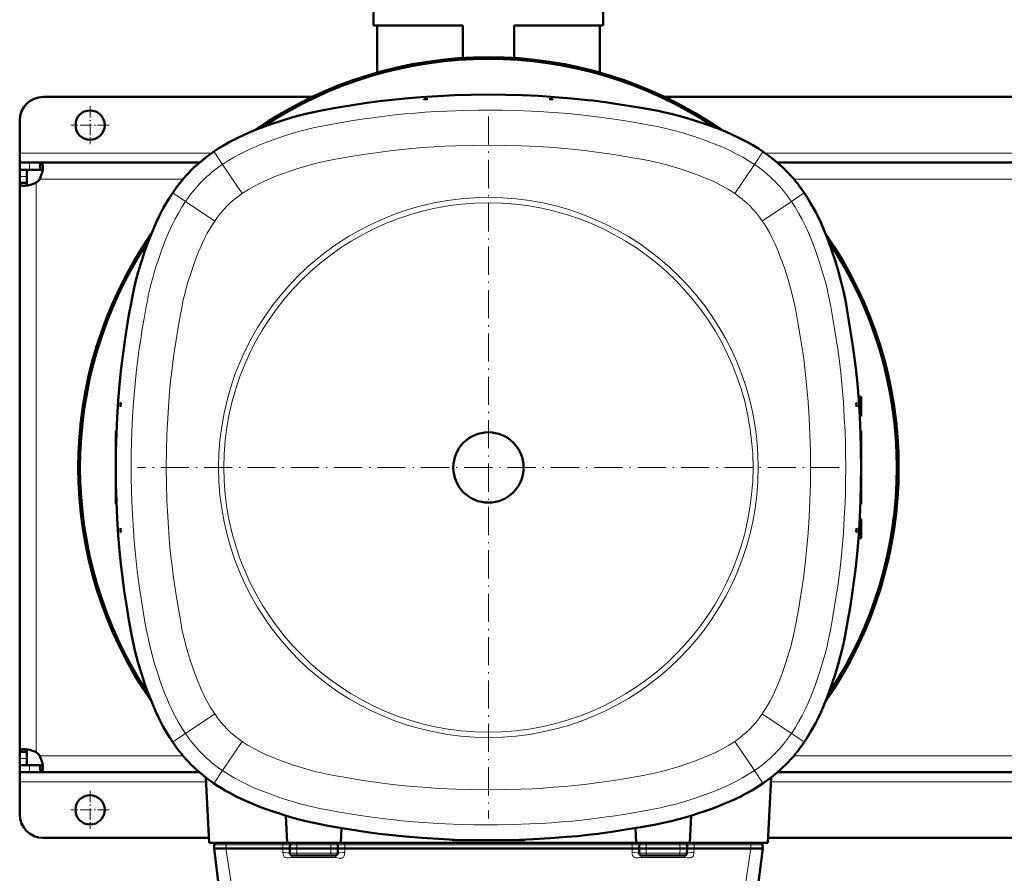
# Model space of a CAD drawing. Extents: x -2073 to 2460, y -1948 to 865.
# Tile 22 of 83: x -553 to -133, y -1624 to -1260. Entities that reach past the tile are written whole.
import ezdxf

# ---------------------------------------------------------------- set-up
doc = ezdxf.new("R2010")
doc.units = 0
doc.linetypes.add('DASHDOT', pattern=[18.5, 12, -3, 0.5, -3])

msp = doc.modelspace()

# ---------------------------------------------------------------- linework, layer by layer
at = {"color": 7, "lineweight": 50}
for p, q in [((-402.43, -1262.39), (-402.43, -1255.89)), ((-304.43, -1262.39), (-304.43, -1255.89)), ((-364.43, -1262.39), (-402.43, -1262.39)), ((-400.93, -1282.47), (-400.93, -1262.39)), ((-364.43, -1276.25), (-364.43, -1262.39)), ((-304.43, -1262.39), (-342.43, -1262.39)), ((-342.43, -1276.25), (-342.43, -1262.39)), ((-305.93, -1282.47), (-305.93, -1262.39)), ((-428.66, -1292.89), (-543.43, -1292.89)), ((71.34, -1292.89), (-278.21, -1292.89)), ((-379.32, -1293.89), (-380.98, -1294.01)), ((-380.98, -1294.01), (-380.97, -1293.89)), ((-380.97, -1293.89), (-379.32, -1293.89)), ((-325.92, -1293.89), (-327.56, -1293.89)), ((-327.56, -1293.89), (-325.91, -1294.01)), ((-325.91, -1294.01), (-325.92, -1293.89)), ((-553.43, -1316.89), (-553.43, -1302.89)), ((-553.43, -1320.89), (-553.43, -1316.89)), ((-553.43, -1320.89), (-553.43, -1323.89)), ((-549.32, -1320.89), (-553.43, -1320.89)), ((-544.76, -1320.89), (-549.32, -1320.89)), ((-544.76, -1320.89), (-544.76, -1323.89)), ((-476.75, -1320.89), (-544.76, -1320.89)), ((23.25, -1320.89), (-230.14, -1320.89)), ((-553.43, -1323.89), (-553.3, -1323.89)), ((-553.43, -1323.89), (-553.43, -1326.76)), ((-549.32, -1323.89), (-553.43, -1323.89)), ((-553.43, -1326.76), (-553.43, -1329.56)), ((-550.43, -1323.89), (-550.43, -1326.76)), ((-550.43, -1326.76), (-550.43, -1329.56)), ((-544.76, -1323.89), (-549.32, -1323.89)), ((-553.43, -1329.56), (-550.43, -1329.56)), ((-553.43, -1329.56), (-553.43, -1450.89)), ((-510.33, -1423.36), (-510.44, -1423.36)), ((-510.44, -1425.01), (-510.33, -1423.36)), ((-510.44, -1423.36), (-510.44, -1425.01)), ((-196.56, -1423.36), (-196.44, -1423.36)), ((-196.44, -1425.01), (-196.56, -1423.36)), ((-196.44, -1423.36), (-196.44, -1425.01)), ((-194.44, -1420.77), (-195.6, -1420.73)), ((-194.44, -1420.77), (-195.6, -1420.73)), ((-194.44, -1420.77), (-195.6, -1420.73)), ((-194.44, -1420.77), (-195.6, -1420.73)), ((-194.44, -1424.89), (-194.44, -1420.77)), ((-194.44, -1429.02), (-194.44, -1424.89)), ((-194.44, -1429.02), (-195.04, -1429.04)), ((-512.44, -1435.39), (-512.15, -1435.37)), ((-512.44, -1450.49), (-512.44, -1435.39)), ((-194.44, -1435.39), (-194.74, -1435.37)), ((-194.44, -1450.89), (-194.44, -1435.39)), ((-553.43, -1572.22), (-553.43, -1450.89)), ((-512.44, -1466.39), (-512.44, -1451.29)), ((-194.44, -1466.39), (-194.44, -1450.89)), ((-512.44, -1466.39), (-512.15, -1466.41)), ((-194.44, -1466.39), (-194.74, -1466.41)), ((-194.44, -1472.77), (-195.04, -1472.74)), ((-194.44, -1472.77), (-195.04, -1472.74)), ((-194.44, -1472.77), (-195.04, -1472.74)), ((-194.44, -1472.77), (-195.04, -1472.74)), ((-194.44, -1476.89), (-194.44, -1472.77)), ((-510.44, -1478.42), (-510.44, -1476.77)), ((-510.44, -1476.77), (-510.33, -1478.42)), ((-510.33, -1478.42), (-510.44, -1478.42)), ((-196.44, -1476.77), (-196.56, -1478.42)), ((-196.56, -1478.42), (-196.44, -1478.42)), ((-196.44, -1478.42), (-196.44, -1476.77)), ((-194.44, -1481.02), (-194.44, -1476.89)), ((-194.44, -1481.02), (-195.6, -1481.06)), ((-553.43, -1572.22), (-550.43, -1572.22)), ((-553.43, -1575.03), (-553.43, -1572.22)), ((-553.43, -1577.89), (-553.43, -1575.03)), ((-550.43, -1575.03), (-550.43, -1572.22)), ((-550.43, -1577.89), (-550.43, -1575.03)), ((-553.43, -1577.89), (-550.43, -1577.89)), ((-549.32, -1577.89), (-553.43, -1577.89)), ((-553.43, -1580.89), (-553.43, -1577.89)), ((-544.76, -1577.89), (-549.32, -1577.89)), ((-544.76, -1580.89), (-544.76, -1577.89)), ((-553.43, -1580.89), (-553.43, -1584.89)), ((-549.32, -1580.89), (-553.43, -1580.89)), ((-544.76, -1580.89), (-549.32, -1580.89)), ((-476.75, -1580.89), (-544.76, -1580.89)), ((-474.08, -1583.07), (-472.62, -1610.89)), ((-232.81, -1583.07), (-234.27, -1610.89)), ((23.25, -1580.89), (-230.14, -1580.89)), ((-553.43, -1584.89), (-553.43, -1598.89)), ((-439.93, -1599.36), (-439.32, -1610.89)), ((-266.96, -1599.36), (-267.56, -1610.89)), ((-416.15, -1604.66), (-416.48, -1610.89)), ((-290.73, -1604.66), (-290.4, -1610.89)), ((-472.73, -1608.89), (-543.43, -1608.89)), ((27.27, -1608.89), (-234.16, -1608.89)), ((-439.32, -1610.89), (-472.62, -1610.89)), ((-470.4, -1611.86), (-470.44, -1613.39)), ((-416.48, -1610.89), (-439.32, -1610.89)), ((-438.19, -1613.39), (-438.15, -1611.86)), ((-417.69, -1613.39), (-417.73, -1611.86)), ((-290.4, -1610.89), (-416.48, -1610.89)), ((-368.94, -1609.89), (-368.96, -1609.59)), ((-368.94, -1609.89), (-354.07, -1609.89)), ((-352.81, -1609.89), (-337.94, -1609.89)), ((-337.94, -1609.89), (-337.93, -1609.59)), ((-267.56, -1610.89), (-290.4, -1610.89)), ((-289.15, -1611.86), (-289.19, -1613.39)), ((-268.73, -1611.86), (-268.69, -1613.39)), ((-234.27, -1610.89), (-267.56, -1610.89)), ((-236.48, -1611.86), (-236.44, -1613.39)), ((-470.44, -1613.39), (-465.46, -1613.39)), ((-466.96, -1641.78), (-470.44, -1613.39)), ((-465.46, -1613.39), (-465.44, -1613.39)), ((-465.44, -1613.39), (-441.19, -1613.39)), ((-441.19, -1613.39), (-441.18, -1613.39)), ((-439.32, -1613.39), (-441.18, -1613.39)), ((-439.32, -1613.39), (-438.19, -1613.39)), ((-438.19, -1613.39), (-438.14, -1615.42)), ((-435.19, -1613.39), (-438.19, -1613.39)), ((-435.14, -1616.39), (-437.14, -1616.39)), ((-420.69, -1613.39), (-435.19, -1613.39)), ((-420.75, -1616.39), (-435.14, -1616.39)), ((-418.75, -1616.39), (-420.75, -1616.39)), ((-417.69, -1613.39), (-420.69, -1613.39)), ((-417.69, -1613.39), (-417.75, -1615.42)), ((-416.57, -1613.39), (-417.69, -1613.39)), ((-414.7, -1613.39), (-416.57, -1613.39)), ((-414.7, -1613.39), (-414.69, -1613.39)), ((-414.69, -1613.39), (-292.19, -1613.39)), ((-292.19, -1613.39), (-292.18, -1613.39)), ((-290.32, -1613.39), (-292.18, -1613.39)), ((-290.32, -1613.39), (-289.19, -1613.39)), ((-289.19, -1613.39), (-286.19, -1613.39)), ((-289.14, -1615.42), (-289.19, -1613.39)), ((-288.14, -1616.39), (-286.14, -1616.39)), ((-271.69, -1613.39), (-286.19, -1613.39)), ((-271.75, -1616.39), (-286.14, -1616.39)), ((-271.75, -1616.39), (-269.75, -1616.39)), ((-271.69, -1613.39), (-268.69, -1613.39)), ((-268.75, -1615.42), (-268.69, -1613.39)), ((-267.57, -1613.39), (-268.69, -1613.39)), ((-265.7, -1613.39), (-267.57, -1613.39)), ((-265.7, -1613.39), (-265.69, -1613.39)), ((-265.69, -1613.39), (-241.44, -1613.39)), ((-241.44, -1613.39), (-241.43, -1613.39)), ((-241.43, -1613.39), (-236.44, -1613.39)), ((-239.93, -1641.78), (-236.44, -1613.39))]:
    msp.add_line(p, q, dxfattribs=at)
at = {"color": 7, "linetype": 'DASHDOT', "lineweight": 18, "ltscale": 0.40625}
for p, q in [((-523.43, -1296.77), (-523.43, -1313.02)), ((-515.31, -1304.89), (-531.56, -1304.89)), ((-523.43, -1588.77), (-523.43, -1605.02)), ((-515.31, -1596.89), (-531.56, -1596.89))]:
    msp.add_line(p, q, dxfattribs=at)
at = {"color": 7, "linetype": 'DASHDOT', "lineweight": 18}
for p, q in [((-353.44, -1301.21), (-353.44, -1600.57)), ((-203.77, -1450.89), (-503.12, -1450.89))]:
    msp.add_line(p, q, dxfattribs=at)
at = {"color": 7, "lineweight": 18}
for p, q in [((-471.6, -1316.89), (-553.43, -1316.89)), ((-470.55, -1316.17), (-470.51, -1316.24)), ((-466.89, -1321.64), (-470.51, -1316.24)), ((-240, -1321.64), (-236.38, -1316.24)), ((-236.33, -1316.17), (-236.38, -1316.24)), ((28.4, -1316.89), (-235.28, -1316.89)), ((-549.32, -1320.89), (-549.32, -1323.89)), ((-466.89, -1321.64), (-458.54, -1334.08)), ((-240, -1321.64), (-248.34, -1334.08)), ((-553.43, -1326.76), (-550.43, -1326.76)), ((-546.43, -1329.43), (-546.43, -1450.89)), ((-483.7, -1327.89), (-544.9, -1327.89)), ((16.3, -1327.89), (-223.18, -1327.89)), ((-488.16, -1333.78), (-488.09, -1333.83)), ((-482.69, -1337.45), (-488.09, -1333.83)), ((-224.19, -1337.45), (-218.79, -1333.83)), ((-218.72, -1333.78), (-218.79, -1333.83)), ((-482.69, -1337.45), (-470.25, -1345.79)), ((-236.63, -1345.79), (-224.19, -1337.45)), ((-546.43, -1572.36), (-546.43, -1450.89)), ((-482.69, -1564.33), (-470.25, -1555.99)), ((-224.19, -1564.33), (-236.63, -1555.99)), ((-482.69, -1564.33), (-488.09, -1567.95)), ((-224.19, -1564.33), (-218.79, -1567.95)), ((-488.16, -1568), (-488.09, -1567.95)), ((-466.89, -1580.14), (-458.54, -1567.7)), ((-240, -1580.14), (-248.34, -1567.7)), ((-218.72, -1568), (-218.79, -1567.95)), ((-553.43, -1575.03), (-550.43, -1575.03)), ((-483.7, -1573.89), (-544.9, -1573.89)), ((16.3, -1573.89), (-223.18, -1573.89)), ((-549.32, -1580.89), (-549.32, -1577.89)), ((-466.89, -1580.14), (-470.51, -1585.54)), ((-240, -1580.14), (-236.38, -1585.54)), ((-473.98, -1584.89), (-553.43, -1584.89)), ((-470.55, -1585.61), (-470.51, -1585.54)), ((-236.33, -1585.61), (-236.38, -1585.54)), ((26.02, -1584.89), (-232.9, -1584.89)), ((-465.4, -1611.86), (-465.44, -1613.39)), ((-465.4, -1610.89), (-465.4, -1611.86)), ((-465.4, -1611.86), (-441.15, -1611.86)), ((-441.15, -1611.86), (-441.19, -1613.39)), ((-441.15, -1610.89), (-441.15, -1611.86)), ((-435.19, -1613.39), (-435.15, -1611.86)), ((-435.15, -1610.89), (-435.15, -1611.86)), ((-420.73, -1611.86), (-435.15, -1611.86)), ((-420.73, -1611.86), (-420.73, -1610.89)), ((-420.73, -1611.86), (-420.69, -1613.39)), ((-414.73, -1610.89), (-414.73, -1611.86)), ((-414.73, -1611.86), (-292.15, -1611.86)), ((-414.73, -1611.86), (-414.69, -1613.39)), ((-292.15, -1611.86), (-292.19, -1613.39)), ((-292.15, -1610.89), (-292.15, -1611.86)), ((-286.15, -1611.86), (-286.19, -1613.39)), ((-286.15, -1611.86), (-286.15, -1610.89)), ((-271.73, -1611.86), (-286.15, -1611.86)), ((-271.73, -1610.89), (-271.73, -1611.86)), ((-271.73, -1611.86), (-271.69, -1613.39)), ((-265.73, -1610.89), (-265.73, -1611.86)), ((-265.73, -1611.86), (-241.48, -1611.86)), ((-265.73, -1611.86), (-265.69, -1613.39)), ((-241.48, -1610.89), (-241.48, -1611.86)), ((-241.48, -1611.86), (-241.44, -1613.39)), ((-460.68, -1643.64), (-465.46, -1613.39)), ((-441.18, -1613.39), (-441.14, -1615.13)), ((-437.14, -1616.39), (-437.14, -1617.27)), ((-437.14, -1617.27), (-435.54, -1617.27)), ((-435.54, -1617.27), (-420.35, -1617.27)), ((-435.19, -1613.39), (-435.14, -1615.42)), ((-420.75, -1615.42), (-435.14, -1615.42)), ((-435.14, -1616.39), (-435.14, -1615.42)), ((-420.75, -1615.42), (-420.69, -1613.39)), ((-420.75, -1615.42), (-420.75, -1616.39)), ((-420.35, -1617.27), (-420.25, -1617.27)), ((-420.25, -1617.27), (-418.75, -1617.27)), ((-418.75, -1616.39), (-418.75, -1617.27)), ((-414.75, -1615.13), (-414.7, -1613.39)), ((-292.18, -1613.39), (-292.14, -1615.13)), ((-288.14, -1616.39), (-288.14, -1617.27)), ((-288.14, -1617.27), (-286.54, -1617.27)), ((-286.54, -1617.27), (-271.35, -1617.27)), ((-286.14, -1615.42), (-286.19, -1613.39)), ((-271.75, -1615.42), (-286.14, -1615.42)), ((-286.14, -1615.42), (-286.14, -1616.39)), ((-271.75, -1615.42), (-271.69, -1613.39)), ((-271.75, -1616.39), (-271.75, -1615.42)), ((-271.35, -1617.27), (-271.25, -1617.27)), ((-271.25, -1617.27), (-269.75, -1617.27)), ((-269.75, -1616.39), (-269.75, -1617.27)), ((-265.75, -1615.13), (-265.7, -1613.39)), ((-246.2, -1643.64), (-241.43, -1613.39))]:
    msp.add_line(p, q, dxfattribs=at)
at = {"color": 7, "linetype": 'DASHDOT', "lineweight": 18, "ltscale": 0.034585}
msp.add_line((-194.33, -1424.89), (-195.71, -1424.89), dxfattribs=at)
at = {"color": 7, "linetype": 'DASHDOT', "lineweight": 18, "ltscale": 0.00894}
msp.add_line((-194.41, -1450.89), (-194.77, -1450.89), dxfattribs=at)
at = {"color": 7, "linetype": 'DASHDOT', "lineweight": 18, "ltscale": 0.034563}
msp.add_line((-194.33, -1476.89), (-195.71, -1476.89), dxfattribs=at)
at = {"color": 7, "lineweight": 50}
for points in [[(-470.55, -1316.17), (-468.41, -1314.78), (-466.22, -1313.44), (-464, -1312.18), (-462.31, -1311.27), (-460.6, -1310.4), (-457.6, -1308.97), (-454.54, -1307.64), (-451.45, -1306.4), (-448.63, -1305.34), (-445.79, -1304.33), (-441.35, -1302.86), (-436.86, -1301.51), (-434.15, -1300.77), (-431.42, -1300.09), (-428.7, -1299.46), (-425.33, -1298.77), (-423.06, -1298.33), (-418.53, -1297.53), (-412.33, -1296.5), (-406.22, -1295.55), (-400.09, -1294.71), (-395.87, -1294.2), (-389.08, -1293.51), (-382.27, -1292.94), (-375.1, -1292.48), (-367.92, -1292.15), (-360.77, -1291.95), (-353.44, -1291.89)], [(-236.33, -1316.17), (-238.48, -1314.78), (-240.67, -1313.44), (-242.89, -1312.18), (-244.58, -1311.27), (-246.28, -1310.4), (-249.29, -1308.97), (-252.34, -1307.64), (-255.44, -1306.4), (-258.26, -1305.34), (-261.1, -1304.33), (-265.54, -1302.86), (-270.02, -1301.51), (-272.74, -1300.77), (-275.46, -1300.09), (-278.19, -1299.46), (-281.08, -1298.86), (-283.49, -1298.4), (-288.32, -1297.53), (-293.73, -1296.63), (-298.4, -1295.89), (-302.66, -1295.26), (-308.97, -1294.44), (-311.09, -1294.2), (-318.05, -1293.49), (-325.05, -1292.91), (-332.05, -1292.46), (-339.04, -1292.15), (-346.21, -1291.95), (-353.44, -1291.89)], [(-543.56, -1322.85), (-543.63, -1323.91), (-543.85, -1325.08), (-544.21, -1326.29), (-544.52, -1327.1), (-544.9, -1327.89)], [(-544.76, -1320.89), (-544.37, -1320.95), (-544.06, -1321.12), (-543.83, -1321.42), (-543.66, -1321.85), (-543.58, -1322.31), (-543.56, -1322.85)], [(-544.76, -1323.89), (-544.3, -1323.94), (-543.94, -1324.09), (-543.7, -1324.36)], [(-551.48, -1330.77), (-551.95, -1330.75), (-552.38, -1330.69), (-552.65, -1330.61), (-552.88, -1330.51), (-553.11, -1330.36), (-553.27, -1330.17), (-553.4, -1329.9), (-553.43, -1329.56)], [(-546.43, -1329.43), (-547.01, -1329.71), (-547.6, -1329.96), (-548.79, -1330.36), (-549.97, -1330.62), (-551.07, -1330.76), (-551.48, -1330.77)], [(-549.96, -1330.62), (-550.23, -1330.38), (-550.39, -1330.03), (-550.43, -1329.56)], [(-488.16, -1333.78), (-489.56, -1335.93), (-490.89, -1338.11), (-492.16, -1340.33), (-493.06, -1342.02), (-493.94, -1343.73), (-495.36, -1346.74), (-496.69, -1349.79), (-497.94, -1352.89), (-499, -1355.71), (-500, -1358.55), (-501.47, -1362.99), (-502.82, -1367.47), (-503.56, -1370.19), (-504.25, -1372.91), (-504.87, -1375.64), (-505.47, -1378.53), (-505.94, -1380.94), (-506.8, -1385.76), (-507.7, -1391.18), (-508.44, -1395.85), (-509.07, -1400.11), (-509.89, -1406.42), (-510.14, -1408.53), (-510.85, -1415.5), (-511.42, -1422.49), (-511.87, -1429.49), (-512.19, -1436.49), (-512.38, -1443.65), (-512.44, -1450.89)], [(-218.72, -1333.78), (-217.33, -1335.93), (-216, -1338.11), (-214.73, -1340.33), (-213.82, -1342.02), (-212.95, -1343.73), (-211.52, -1346.74), (-210.19, -1349.79), (-208.95, -1352.89), (-207.89, -1355.71), (-206.88, -1358.55), (-205.42, -1362.99), (-204.07, -1367.47), (-203.32, -1370.19), (-202.64, -1372.91), (-202.01, -1375.64), (-201.32, -1379), (-200.89, -1381.27), (-200.08, -1385.81), (-199.05, -1392), (-198.1, -1398.12), (-197.26, -1404.24), (-196.76, -1408.47), (-196.06, -1415.25), (-195.49, -1422.06), (-195.03, -1429.24), (-194.7, -1436.41), (-194.51, -1443.56), (-194.44, -1450.89)], [(-488.16, -1568), (-489.56, -1565.85), (-490.89, -1563.67), (-492.16, -1561.45), (-493.06, -1559.76), (-493.94, -1558.05), (-495.36, -1555.04), (-496.69, -1551.99), (-497.94, -1548.89), (-499, -1546.08), (-500, -1543.24), (-501.47, -1538.79), (-502.82, -1534.31), (-503.56, -1531.6), (-504.25, -1528.87), (-504.87, -1526.14), (-505.57, -1522.78), (-506, -1520.51), (-506.81, -1515.97), (-507.88, -1509.49), (-508.81, -1503.52), (-509.62, -1497.54), (-510.13, -1493.31), (-510.83, -1486.53), (-511.39, -1479.72), (-511.86, -1472.54), (-512.19, -1465.37), (-512.38, -1458.22), (-512.44, -1450.89)], [(-218.72, -1568), (-217.33, -1565.85), (-216, -1563.67), (-214.73, -1561.45), (-213.82, -1559.76), (-212.95, -1558.05), (-211.52, -1555.04), (-210.19, -1551.99), (-208.95, -1548.89), (-207.89, -1546.08), (-206.88, -1543.24), (-205.42, -1538.79), (-204.07, -1534.31), (-203.32, -1531.6), (-202.64, -1528.87), (-202.01, -1526.14), (-201.41, -1523.25), (-200.95, -1520.85), (-200.09, -1516.02), (-199.18, -1510.6), (-198.44, -1505.93), (-197.82, -1501.67), (-196.99, -1495.36), (-196.75, -1493.25), (-196.04, -1486.28), (-195.46, -1479.29), (-195.02, -1472.29), (-194.7, -1465.29), (-194.5, -1458.13), (-194.44, -1450.89)], [(-551.48, -1571.01), (-551.95, -1571.03), (-552.38, -1571.1), (-552.65, -1571.17), (-552.88, -1571.27), (-553.11, -1571.42), (-553.27, -1571.61), (-553.4, -1571.89), (-553.43, -1572.22)], [(-546.43, -1572.36), (-547.01, -1572.07), (-547.6, -1571.82), (-548.79, -1571.42), (-549.97, -1571.16), (-551.07, -1571.03), (-551.48, -1571.01)], [(-549.96, -1571.16), (-550.23, -1571.4), (-550.39, -1571.75), (-550.43, -1572.22)], [(-543.56, -1578.93), (-543.63, -1577.87), (-543.85, -1576.7), (-544.21, -1575.49), (-544.52, -1574.68), (-544.9, -1573.89)], [(-544.76, -1577.89), (-544.3, -1577.84), (-543.94, -1577.69), (-543.7, -1577.42)], [(-544.76, -1580.89), (-544.37, -1580.84), (-544.06, -1580.66), (-543.83, -1580.36), (-543.66, -1579.94), (-543.58, -1579.47), (-543.56, -1578.93)], [(-470.55, -1585.61), (-468.98, -1586.64), (-467.38, -1587.64), (-465.76, -1588.61), (-464.12, -1589.54), (-460.79, -1591.29), (-457.4, -1592.9), (-453.93, -1594.39), (-451.35, -1595.42), (-448.75, -1596.4), (-445.71, -1597.47), (-442.66, -1598.5), (-439.77, -1599.41), (-436.86, -1600.27), (-434.15, -1601.01), (-431.42, -1601.7), (-428.7, -1602.32), (-425.8, -1602.92), (-423.4, -1603.39), (-418.57, -1604.25), (-413.15, -1605.15), (-408.69, -1605.86), (-404.22, -1606.52), (-400.02, -1607.08), (-395.8, -1607.59), (-388.83, -1608.3), (-381.84, -1608.87), (-374.84, -1609.32), (-367.84, -1609.64), (-360.68, -1609.83), (-353.44, -1609.89)], [(-236.33, -1585.61), (-237.91, -1586.64), (-239.51, -1587.64), (-241.13, -1588.61), (-242.76, -1589.54), (-246.09, -1591.29), (-249.49, -1592.9), (-252.95, -1594.39), (-255.54, -1595.42), (-258.14, -1596.4), (-261.17, -1597.47), (-264.23, -1598.5), (-267.12, -1599.41), (-270.02, -1600.27), (-272.74, -1601.01), (-275.46, -1601.7), (-278.19, -1602.32), (-281.26, -1602.96), (-284.35, -1603.54), (-288.36, -1604.25), (-294.84, -1605.33), (-300.81, -1606.25), (-306.79, -1607.07), (-311.02, -1607.58), (-315.47, -1608.05), (-319.93, -1608.46), (-327.05, -1609.01), (-334.17, -1609.43), (-340.15, -1609.67), (-346.11, -1609.83), (-353.44, -1609.89)]]:
    msp.add_lwpolyline(points, dxfattribs=at)
at = {"color": 7, "lineweight": 18}
for points in [[(-466.89, -1321.64), (-464.4, -1320.04), (-461.87, -1318.53), (-459.29, -1317.12), (-456.65, -1315.8), (-454.61, -1314.85), (-452.53, -1313.94), (-450.32, -1313.03), (-448.09, -1312.16), (-444.5, -1310.86), (-440.85, -1309.62), (-437.2, -1308.48), (-433.34, -1307.37), (-429.46, -1306.39), (-426.79, -1305.79), (-422.19, -1304.87), (-418.36, -1304.18), (-411.12, -1302.97), (-407.5, -1302.4), (-403.89, -1301.87), (-397.59, -1301.04), (-393.38, -1300.56), (-389.16, -1300.13), (-384.77, -1299.74), (-380.38, -1299.41), (-375.71, -1299.11), (-371.03, -1298.87), (-363.91, -1298.61), (-357.49, -1298.49), (-353.44, -1298.48)], [(-353.44, -1298.48), (-347.39, -1298.52), (-342.84, -1298.61), (-338.31, -1298.76), (-331.97, -1299.06), (-325.64, -1299.47), (-319.32, -1299.98), (-313.09, -1300.6), (-307.1, -1301.31), (-302.88, -1301.88), (-298.66, -1302.51), (-294.29, -1303.21), (-289.93, -1303.94), (-284.84, -1304.84), (-282.16, -1305.36), (-279.51, -1305.92), (-277.2, -1306.44), (-274.91, -1307.01), (-272.57, -1307.64), (-270.23, -1308.31), (-267.89, -1309.03), (-265.55, -1309.78), (-260.9, -1311.39), (-257.12, -1312.81), (-253.41, -1314.34), (-250.52, -1315.66), (-247.69, -1317.07), (-244.92, -1318.59), (-242.44, -1320.07), (-240, -1321.64)], [(-353.44, -1313.46), (-360.45, -1313.52), (-367.45, -1313.71), (-372.12, -1313.92), (-376.75, -1314.18), (-381.37, -1314.5), (-385.91, -1314.87), (-390.28, -1315.29), (-394.43, -1315.75), (-400.53, -1316.52), (-406.87, -1317.46), (-412.1, -1318.31), (-417, -1319.15), (-419.44, -1319.59), (-422.19, -1320.13), (-424.9, -1320.71), (-427.39, -1321.3), (-429.87, -1321.95), (-432.41, -1322.68), (-435.24, -1323.55), (-438.06, -1324.48), (-441.35, -1325.64), (-444.58, -1326.87), (-447.73, -1328.18), (-450.55, -1329.49), (-453.3, -1330.9), (-455.8, -1332.34), (-458.54, -1334.08)], [(-353.44, -1313.46), (-346.4, -1313.52), (-339.38, -1313.71), (-332.41, -1314.04), (-325.46, -1314.5), (-321.01, -1314.87), (-316.56, -1315.3), (-312.41, -1315.75), (-306.31, -1316.53), (-299.96, -1317.47), (-292.72, -1318.66), (-287.44, -1319.6), (-284.57, -1320.16), (-281.97, -1320.71), (-279.49, -1321.3), (-277.01, -1321.95), (-274.46, -1322.68), (-270.28, -1324), (-266.02, -1325.46), (-263.6, -1326.36), (-261.23, -1327.3), (-258.61, -1328.42), (-256.07, -1329.62), (-253.58, -1330.91), (-250.99, -1332.4), (-248.34, -1334.08)], [(-505.86, -1450.89), (-505.81, -1444.83), (-505.72, -1440.29), (-505.57, -1435.75), (-505.27, -1429.42), (-504.86, -1423.09), (-504.35, -1416.77), (-503.73, -1410.54), (-503.02, -1404.55), (-502.45, -1400.33), (-501.82, -1396.11), (-501.12, -1391.74), (-500.39, -1387.37), (-499.49, -1382.28), (-498.97, -1379.61), (-498.42, -1376.95), (-497.89, -1374.65), (-497.32, -1372.35), (-496.7, -1370.02), (-496.02, -1367.68), (-495.31, -1365.34), (-494.55, -1363), (-492.95, -1358.35), (-491.52, -1354.57), (-489.99, -1350.86), (-488.68, -1347.97), (-487.26, -1345.14), (-485.75, -1342.37), (-484.26, -1339.88), (-482.69, -1337.45)], [(-201.03, -1450.89), (-201.07, -1444.83), (-201.17, -1440.29), (-201.32, -1435.75), (-201.62, -1429.42), (-202.02, -1423.09), (-202.54, -1416.77), (-203.15, -1410.54), (-203.86, -1404.55), (-204.44, -1400.33), (-205.07, -1396.11), (-205.76, -1391.74), (-206.49, -1387.37), (-207.4, -1382.28), (-207.91, -1379.61), (-208.47, -1376.95), (-208.99, -1374.65), (-209.56, -1372.35), (-210.19, -1370.02), (-210.86, -1367.68), (-211.58, -1365.34), (-212.33, -1363), (-213.94, -1358.35), (-215.36, -1354.57), (-216.9, -1350.86), (-218.21, -1347.97), (-219.62, -1345.14), (-221.14, -1342.37), (-222.62, -1339.88), (-224.19, -1337.45)], [(-490.88, -1450.89), (-490.82, -1443.85), (-490.62, -1436.82), (-490.29, -1429.86), (-489.83, -1422.91), (-489.46, -1418.45), (-489.04, -1414.01), (-488.58, -1409.85), (-487.81, -1403.76), (-486.86, -1397.41), (-485.67, -1390.17), (-484.74, -1384.89), (-484.18, -1382.02), (-483.62, -1379.42), (-483.03, -1376.93), (-482.38, -1374.46), (-481.65, -1371.91), (-480.34, -1367.72), (-478.87, -1363.46), (-477.97, -1361.05), (-477.03, -1358.68), (-475.91, -1356.06), (-474.71, -1353.51), (-473.43, -1351.03), (-471.94, -1348.43), (-470.25, -1345.79)], [(-216.01, -1450.89), (-216.07, -1443.89), (-216.26, -1436.88), (-216.59, -1429.91), (-217.05, -1422.96), (-217.43, -1418.42), (-217.83, -1414.16), (-218.3, -1409.9), (-218.8, -1405.84), (-219.36, -1401.78), (-220.43, -1394.85), (-221.56, -1388.14), (-222.15, -1384.86), (-222.71, -1382), (-223.55, -1378.19), (-224.51, -1374.44), (-225.71, -1370.34), (-227.04, -1366.24), (-228.03, -1363.44), (-228.92, -1361.03), (-229.86, -1358.66), (-231.14, -1355.69), (-232.53, -1352.8), (-233.46, -1351.02), (-234.45, -1349.28), (-235.45, -1347.62), (-236.63, -1345.79)], [(-482.69, -1564.33), (-484.29, -1561.85), (-485.8, -1559.32), (-487.21, -1556.74), (-488.54, -1554.1), (-489.49, -1552.05), (-490.4, -1549.98), (-491.3, -1547.77), (-492.17, -1545.54), (-493.48, -1541.95), (-494.71, -1538.3), (-495.86, -1534.65), (-496.96, -1530.79), (-497.95, -1526.91), (-498.55, -1524.23), (-499.46, -1519.63), (-500.15, -1515.8), (-501.36, -1508.57), (-501.93, -1504.95), (-502.47, -1501.34), (-503.3, -1495.04), (-503.78, -1490.83), (-504.2, -1486.61), (-504.59, -1482.22), (-504.93, -1477.83), (-505.23, -1473.16), (-505.47, -1468.48), (-505.72, -1461.35), (-505.84, -1454.93), (-505.86, -1450.89)], [(-490.88, -1450.89), (-490.82, -1457.89), (-490.62, -1464.9), (-490.42, -1469.57), (-490.16, -1474.2), (-489.83, -1478.82), (-489.46, -1483.36), (-489.04, -1487.72), (-488.59, -1491.88), (-487.81, -1497.97), (-486.87, -1504.32), (-486.02, -1509.54), (-485.18, -1514.45), (-484.74, -1516.88), (-484.2, -1519.64), (-483.62, -1522.35), (-483.03, -1524.84), (-482.39, -1527.31), (-481.66, -1529.86), (-480.78, -1532.69), (-479.85, -1535.51), (-478.7, -1538.8), (-477.47, -1542.03), (-476.16, -1545.17), (-474.85, -1548), (-473.43, -1550.74), (-472, -1553.25), (-470.25, -1555.99)], [(-216.01, -1450.89), (-216.07, -1457.93), (-216.27, -1464.96), (-216.59, -1471.92), (-217.06, -1478.87), (-217.42, -1483.33), (-217.85, -1487.77), (-218.3, -1491.93), (-219.08, -1498.02), (-220.02, -1504.37), (-221.21, -1511.61), (-222.15, -1516.89), (-222.71, -1519.76), (-223.26, -1522.36), (-223.86, -1524.85), (-224.5, -1527.32), (-225.23, -1529.87), (-226.55, -1534.06), (-228.02, -1538.32), (-228.91, -1540.73), (-229.85, -1543.1), (-230.97, -1545.72), (-232.17, -1548.27), (-233.46, -1550.75), (-234.95, -1553.35), (-236.63, -1555.99)], [(-201.03, -1450.89), (-201.07, -1456.95), (-201.17, -1461.49), (-201.32, -1466.03), (-201.62, -1472.36), (-202.02, -1478.69), (-202.54, -1485.02), (-203.15, -1491.24), (-203.86, -1497.23), (-204.44, -1501.45), (-205.07, -1505.67), (-205.76, -1510.04), (-206.49, -1514.41), (-207.4, -1519.5), (-207.91, -1522.17), (-208.47, -1524.83), (-208.99, -1527.14), (-209.56, -1529.43), (-210.19, -1531.77), (-210.86, -1534.1), (-211.58, -1536.44), (-212.33, -1538.79), (-213.94, -1543.43), (-215.36, -1547.21), (-216.9, -1550.92), (-218.21, -1553.81), (-219.62, -1556.64), (-221.14, -1559.41), (-222.62, -1561.9), (-224.19, -1564.33)], [(-353.44, -1588.33), (-360.48, -1588.26), (-367.51, -1588.07), (-374.47, -1587.74), (-381.43, -1587.28), (-385.88, -1586.91), (-390.33, -1586.48), (-394.48, -1586.03), (-400.58, -1585.25), (-406.93, -1584.31), (-414.16, -1583.12), (-419.45, -1582.18), (-422.32, -1581.63), (-424.91, -1581.07), (-427.4, -1580.48), (-429.88, -1579.83), (-432.42, -1579.1), (-436.61, -1577.79), (-440.87, -1576.32), (-443.28, -1575.42), (-445.66, -1574.48), (-448.27, -1573.36), (-450.82, -1572.16), (-453.3, -1570.87), (-455.9, -1569.38), (-458.54, -1567.7)], [(-353.44, -1588.33), (-346.44, -1588.26), (-339.44, -1588.07), (-334.77, -1587.87), (-330.14, -1587.6), (-325.51, -1587.28), (-320.98, -1586.91), (-316.61, -1586.49), (-312.46, -1586.04), (-306.36, -1585.26), (-300.01, -1584.32), (-294.79, -1583.47), (-289.88, -1582.63), (-287.45, -1582.19), (-284.7, -1581.65), (-281.99, -1581.07), (-279.5, -1580.48), (-277.02, -1579.83), (-274.47, -1579.1), (-271.65, -1578.23), (-268.83, -1577.3), (-265.54, -1576.14), (-262.3, -1574.91), (-259.16, -1573.6), (-256.33, -1572.29), (-253.59, -1570.88), (-251.09, -1569.44), (-248.34, -1567.7)], [(-353.44, -1603.3), (-359.5, -1603.26), (-364.04, -1603.17), (-368.58, -1603.02), (-374.92, -1602.72), (-381.24, -1602.31), (-387.57, -1601.8), (-393.79, -1601.18), (-399.78, -1600.47), (-404.01, -1599.9), (-408.23, -1599.27), (-412.59, -1598.57), (-416.96, -1597.84), (-422.05, -1596.94), (-424.73, -1596.42), (-427.38, -1595.87), (-429.69, -1595.34), (-431.98, -1594.77), (-434.32, -1594.14), (-436.65, -1593.47), (-438.99, -1592.75), (-441.34, -1592), (-445.99, -1590.4), (-449.77, -1588.97), (-453.47, -1587.44), (-456.36, -1586.12), (-459.19, -1584.71), (-461.97, -1583.19), (-464.45, -1581.71), (-466.89, -1580.14)], [(-240, -1580.14), (-242.48, -1581.74), (-245.02, -1583.25), (-247.6, -1584.66), (-250.23, -1585.98), (-252.28, -1586.94), (-254.36, -1587.84), (-256.56, -1588.75), (-258.8, -1589.62), (-262.39, -1590.92), (-266.03, -1592.16), (-269.68, -1593.31), (-273.54, -1594.41), (-277.43, -1595.39), (-280.1, -1595.99), (-284.7, -1596.91), (-288.53, -1597.6), (-295.76, -1598.81), (-299.38, -1599.38), (-302.99, -1599.91), (-309.29, -1600.74), (-313.5, -1601.23), (-317.72, -1601.65), (-322.11, -1602.04), (-326.5, -1602.37), (-331.18, -1602.67), (-335.85, -1602.91), (-342.98, -1603.17), (-349.4, -1603.29), (-353.44, -1603.3)], [(-470.4, -1611.86), (-470.4, -1611.86), (-470.39, -1611.86), (-469.67, -1611.85), (-465.4, -1611.86)], [(-438.15, -1611.86), (-438.15, -1611.86), (-438.16, -1611.86), (-438.2, -1611.86), (-438.52, -1611.86), (-441.15, -1611.86)], [(-438.15, -1611.86), (-438.15, -1611.86), (-438.11, -1611.86), (-437.78, -1611.86), (-435.15, -1611.86)], [(-420.73, -1611.86), (-418.04, -1611.86), (-417.77, -1611.86), (-417.74, -1611.86), (-417.73, -1611.86), (-417.73, -1611.86)], [(-414.73, -1611.86), (-417.42, -1611.86), (-417.7, -1611.86), (-417.73, -1611.86), (-417.73, -1611.86), (-417.73, -1611.86)], [(-289.15, -1611.86), (-289.15, -1611.86), (-289.16, -1611.86), (-289.2, -1611.86), (-289.52, -1611.86), (-292.15, -1611.86)], [(-289.15, -1611.86), (-289.15, -1611.86), (-289.11, -1611.86), (-288.78, -1611.86), (-286.15, -1611.86)], [(-271.73, -1611.86), (-269.04, -1611.86), (-268.77, -1611.86), (-268.74, -1611.86), (-268.73, -1611.86), (-268.73, -1611.86)], [(-265.73, -1611.86), (-268.42, -1611.86), (-268.7, -1611.86), (-268.73, -1611.86), (-268.73, -1611.86), (-268.73, -1611.86)], [(-241.48, -1611.86), (-237.41, -1611.85), (-236.51, -1611.86), (-236.49, -1611.86), (-236.48, -1611.86)], [(-441.14, -1615.13), (-441.08, -1615.73), (-440.92, -1616.32), (-440.77, -1616.7), (-440.58, -1616.94), (-440.33, -1617.11), (-440.17, -1617.17), (-439.85, -1617.25), (-439.51, -1617.29), (-438.82, -1617.32), (-438.05, -1617.28), (-437.47, -1617.26), (-437.14, -1617.27)], [(-435.14, -1615.42), (-437.85, -1615.43), (-438.09, -1615.42), (-438.14, -1615.42), (-438.14, -1615.42), (-438.14, -1615.42)], [(-417.75, -1615.42), (-417.75, -1615.42), (-417.77, -1615.42), (-417.92, -1615.42), (-419.02, -1615.43), (-420.75, -1615.42)], [(-418.75, -1617.27), (-418.48, -1617.27), (-417.96, -1617.36), (-417.2, -1617.55), (-416.85, -1617.59), (-416.5, -1617.6), (-416.15, -1617.55), (-415.93, -1617.47), (-415.71, -1617.37), (-415.52, -1617.23), (-415.34, -1617.05), (-415.17, -1616.8), (-415.03, -1616.51), (-414.85, -1615.91), (-414.75, -1615.13)], [(-292.14, -1615.13), (-292.08, -1615.73), (-291.92, -1616.32), (-291.77, -1616.7), (-291.58, -1616.94), (-291.33, -1617.11), (-291.17, -1617.17), (-290.85, -1617.25), (-290.51, -1617.29), (-289.82, -1617.32), (-289.05, -1617.28), (-288.47, -1617.26), (-288.14, -1617.27)], [(-289.14, -1615.42), (-289.14, -1615.42), (-289.12, -1615.42), (-288.96, -1615.42), (-287.86, -1615.43), (-286.14, -1615.42)], [(-271.75, -1615.42), (-269.04, -1615.43), (-268.8, -1615.42), (-268.75, -1615.42), (-268.75, -1615.42), (-268.75, -1615.42)], [(-269.75, -1617.27), (-269.4, -1617.26), (-268.71, -1617.29), (-267.68, -1617.31), (-267.17, -1617.27), (-266.8, -1617.2), (-266.61, -1617.13), (-266.36, -1616.98), (-266.13, -1616.71), (-266.02, -1616.47), (-265.93, -1616.22), (-265.8, -1615.68), (-265.75, -1615.13)]]:
    msp.add_lwpolyline(points, dxfattribs=at)
at = {"color": 7, "lineweight": 50}
for centre, radius in [((-523.43, -1304.89), 6.25), ((-353.44, -1450.89), 15), ((-523.43, -1596.89), 6.25)]:
    msp.add_circle(centre, radius, dxfattribs=at)
at = {"color": 7, "lineweight": 18}
for radius in [115.14, 112.88]:
    msp.add_circle((-353.44, -1450.89), radius, dxfattribs=at)
at = {"color": 7, "lineweight": 50}
for centre, radius, start, end in [((-353.43, -1450.9), 175, 55.2801, 124.7106), ((-353.44, -1450.89), 174.8, 55.5582, 124.4418), ((-353.44, -1450.89), 174.27, 56.3177, 123.6821), ((-543.43, -1302.89), 10, 90, 180), ((-434.71, -1369.63), 64.36, 123.8463, 146.1537), ((-272.18, -1369.63), 64.36, 33.8463, 56.1537), ((-550.56, -1323.77), 7, 306.0861, 323.9183), ((-353.43, -1450.9), 175, 145.2894, 214.7199), ((-353.44, -1450.89), 174.8, 145.5582, 214.4418), ((-353.43, -1450.9), 175, 325.2571, 34.7336), ((-353.44, -1450.89), 174.8, 325.5582, 34.4418), ((-353.44, -1450.89), 174.27, 146.3183, 213.6815), ((-353.44, -1450.89), 174.27, 326.3179, 33.6823), ((-434.71, -1532.15), 64.36, 213.8463, 236.1537), ((-272.18, -1532.15), 64.36, 303.8463, 326.1537), ((-550.56, -1578.01), 7, 36.0817, 53.9139), ((-543.43, -1598.89), 10, 180, 270), ((-469.4, -1611.89), 1, 90, 178.5), ((-437.15, -1611.89), 1, 90, 178.5), ((-418.73, -1611.89), 1, 1.5, 90), ((-288.15, -1611.89), 1, 90, 178.5), ((-269.73, -1611.89), 1, 1.5, 90), ((-237.48, -1611.89), 1, 1.5, 90), ((-437.14, -1615.39), 1, 181.5, 270), ((-418.75, -1615.39), 1, 270, 358.5), ((-288.14, -1615.39), 1, 181.5, 270), ((-269.75, -1615.39), 1, 270, 358.5)]:
    msp.add_arc(centre, radius, start, end, dxfattribs=at)
at = {"color": 7, "lineweight": 18}
for centre, radius, start, end in [((-434.7, -1369.63), 57.78, 123.846, 146.154), ((-272.18, -1369.63), 57.78, 33.846, 56.154), ((-434.7, -1369.63), 42.8, 123.846, 146.154), ((-272.18, -1369.63), 42.8, 33.846, 56.154), ((-434.7, -1532.15), 42.8, 213.846, 236.154), ((-272.18, -1532.15), 42.8, 303.846, 326.154), ((-434.7, -1532.15), 57.78, 213.846, 236.154), ((-272.18, -1532.15), 57.78, 303.846, 326.154)]:
    msp.add_arc(centre, radius, start, end, dxfattribs=at)
for centre, major_axis, start_param, end_param in [((-441.14, -1615.5), (3, 0.08), 0, 1.567606), ((-414.75, -1615.5), (-3, 0.08), 4.715579, 6.283185), ((-292.14, -1615.5), (3, 0.08), 0, 1.567606), ((-265.75, -1615.5), (-3, 0.08), 4.715579, 6.283185)]:
    msp.add_ellipse(centre, major_axis=major_axis, ratio=0.121828, start_param=start_param, end_param=end_param, dxfattribs=at)

doc.saveas('drawing.dxf')
